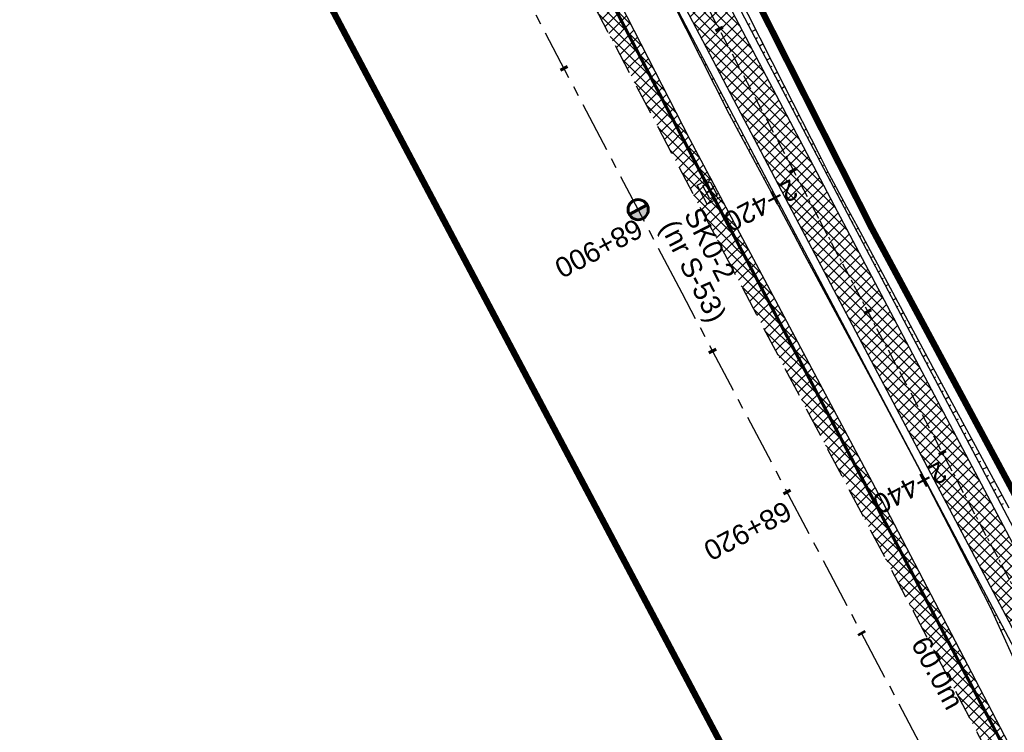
# Model space of a CAD drawing. Header units: metres. Extents: x 7529682 to 7533711, y 5721186 to 5727842.
# Tile 45 of 112: x 7530796 to 7530858, y 5725625 to 5725669. Entities that reach past the tile are written whole.
import ezdxf

# ---------------------------------------------------------------- set-up
doc = ezdxf.new("R2010")
doc.units = ezdxf.units.M
for name, pattern in [('817-dzialki-09-05-04$0$HIDDEN', [0.375, 0.25, -0.125]), ('CENTER', [50.8, 31.75, -6.35, 6.35, -6.35]), ('HIDDEN', [9.525, 6.35, -3.175])]:
    doc.linetypes.add(name, pattern=pattern)
for name, color, linetype in [('C-DROGI-SYTUACJA-ETYKIETY', 7, 'Continuous'), ('D-hatch-pobocza', 131, 'Continuous'), ('D-pobocza', 7, 'Continuous'), ('D-skarpa', 7, 'Continuous'), ('D-skarpa-kreskowanie', 7, 'Continuous')]:
    doc.layers.add(name, color=color, linetype=linetype)
doc.layers.add('D-hatch-ciag-pieszo-rowerowy', color=7, linetype='Continuous', lineweight=13, true_color=0xff9f80)
doc.layers.add('D-LR-etap-III', color=7, linetype='817-dzialki-09-05-04$0$HIDDEN', lineweight=50, true_color=0xff1aff)
for name, color, linetype, lineweight in [('D-krawędzie', 7, 'Continuous', 30), ('D-obrzeża', 7, 'Continuous', 30), ('D-oś', 10, 'CENTER', 30), ('Sieci-T-kanal technologiczny', 4, 'kt kanał technologiczny', 30)]:
    doc.layers.add(name, color=color, linetype=linetype, lineweight=lineweight)
for name, color, linetype, true_color in [('D-opis-KT-dlugosci', 7, 'Continuous', 0xff8000), ('D-opis-KT-studnie', 7, 'Continuous', 0xff8000), ('poprzeczki', 7, 'Continuous', 0x0000c7)]:
    doc.layers.add(name, color=color, linetype=linetype, true_color=true_color)
doc.styles.add('ARIAL', font='arial.ttf', dxfattribs={"height": 1})
doc.styles.get("Standard").update_dxf_attribs({"font": 'arial.ttf'})
doc.linetypes.add('kt kanał technologiczny', pattern='A,1,-0.8,["kt",Standard,S=0.5,R=0,X=-0.7,Y=-0.15],-0.3', length=2.1)
pattern_1 = [(45, (0, 0), (-0.33675960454, 0.33675960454), []), (135, (0, 0), (-0.33675960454, -0.33675960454), [])]

# ---------------------------------------------------------------- blocks, each defined once
blk = doc.blocks.new('kilometraz')
at = {"linetype": 'ByBlock', "lineweight": -2}
blk.add_hatch(color=0, dxfattribs=at).paths.add_polyline_path([(0, -0.28125, 0.41421356), (0.28125, 0, 0.41421356), (0, 0.28125)])
at = {"color": 0, "linetype": 'ByBlock', "lineweight": -2}
blk.add_line((0, 0.28125), (0, -0.28125), dxfattribs=at)
blk.add_circle((0, 0), 0.28125, dxfattribs=at)
blk = doc.blocks.new('AeccTickLine')
at = {"color": 0, "linetype": 'ByBlock', "lineweight": -2}
blk.add_line((0, 1), (0, -1), dxfattribs=at)
blk = doc.blocks.new('SKR2')
at = {"layer": 'Sieci-T-kanal technologiczny', "color": 2, "lineweight": 25}
for points in [[(0.028, -0.188), (0.958, -1.153), (0.282, -1.805), (-0.648, -0.84)], [(-0.038, -0.537), (0.607, -1.206), (0.233, -1.567), (-0.412, -0.898)]]:
    blk.add_lwpolyline(points, close=True, dxfattribs=at)
blk.add_lwpolyline([(-0.09, -1.232), (0.285, -0.872)], dxfattribs=at)

msp = doc.modelspace()

# ---------------------------------------------------------------- hatches: boundary and pattern name
at = {"layer": 'D-hatch-ciag-pieszo-rowerowy'}
h = msp.add_hatch(dxfattribs=at)
h.set_pattern_fill('ANSI37', color=256, scale=0.15, style=0)
h.set_pattern_definition(pattern_1)
edge = h.paths.add_edge_path()
edge.add_line((7530818.124, 5725713.249), (7530816.54, 5725710.847))
edge.add_line((7530816.54, 5725710.847), (7530819.007, 5725705.983))
edge.add_line((7530819.007, 5725705.983), (7530845.281, 5725656.022))
edge.add_line((7530845.281, 5725656.022), (7530865.098, 5725618.485))
edge.add_line((7530865.098, 5725618.485), (7530869.71, 5725609.719))
edge.add_line((7530869.71, 5725609.719), (7530876.809, 5725596.199))
edge.add_arc((7530894.516, 5725605.497), 20, 207.7039, 238.14424)
edge.add_line((7530883.96, 5725588.51), (7530886.535, 5725586.909))
edge.add_arc((7530875.98, 5725569.922), 20, 27.7039, 58.14424, ccw=False)
edge.add_line((7530893.687, 5725579.22), (7530895.076, 5725576.575))
edge.add_line((7530895.076, 5725576.575), (7530899.583, 5725578.804))
edge.add_line((7530899.583, 5725578.804), (7530895.584, 5725580.984))
edge.add_arc((7530877.877, 5725571.686), 20, 27.7039, 58.14424)
edge.add_line((7530888.433, 5725588.674), (7530885.858, 5725590.274))
edge.add_arc((7530896.413, 5725607.262), 20, 207.7039, 238.14424, ccw=False)
edge.add_line((7530878.706, 5725597.964), (7530871.923, 5725610.881))
edge.add_line((7530871.923, 5725610.881), (7530867.31, 5725619.651))
edge.add_line((7530867.31, 5725619.651), (7530847.493, 5725657.187))
edge.add_line((7530847.493, 5725657.187), (7530821.219, 5725707.149))
edge.add_line((7530821.219, 5725707.149), (7530818.124, 5725713.249))
at = {"layer": 'D-hatch-pobocza'}
h = msp.add_hatch(dxfattribs=at)
h.set_pattern_fill('ANSI37', color=256, scale=0.15, style=0)
h.set_pattern_definition(pattern_1)
h.paths.add_polyline_path([(7530850.03, 5725639.55), (7530838.26, 5725661.68), (7530828.61, 5725680.54), (7530814.732, 5725707.81), (7530813.812, 5725705.117), (7530824.739, 5725684.389), (7530840.856, 5725653.693), (7530860.675, 5725616.154), (7530865.283, 5725607.394), (7530878.05, 5725583.08), (7530883.104, 5725573.52), (7530886.053, 5725572.463), (7530871.95, 5725597.92), (7530858.97, 5725622.4)])

# ---------------------------------------------------------------- linework, layer by layer
at = {"layer": 'D-krawędzie', "linetype": 'HIDDEN', "ltscale": 0.3, "flags": 128}
msp.add_lwpolyline([(7530572.01, 5726166.06), (7530599.74, 5726113.52), (7530641.555, 5726032.008), (7530660.961, 5725995.07), (7530689.128, 5725941.54), (7530707.336, 5725907.032), (7530725.256, 5725873.093), (7530743.97, 5725837.654), (7530770.527, 5725787.119), (7530787.864, 5725754.267), (7530809.898, 5725712.542), (7530824.739, 5725684.389), (7530840.856, 5725653.693), (7530860.675, 5725616.154), (7530865.283, 5725607.394), (7530878.05, 5725583.08), (7530918.172, 5725507.178), (7530950.163, 5725446.305), (7530993.419, 5725364.265), (7531022.766, 5725308.719), (7531053.81, 5725249.872), (7531081.166, 5725197.875), (7531103.902, 5725154.541), (7531128.123, 5725108.448), (7531149.3, 5725068.25), (7531167.38, 5725033.767), (7531197.165, 5724976.988), (7531228.151, 5724918.034), (7531253.153, 5724870.491), (7531286.796, 5724806.654), (7531306.74, 5724768.665), (7531335.094, 5724714.652), (7531357.319, 5724672.439), (7531373.645, 5724641.454), (7531392.162, 5724605.999), (7531418.48, 5724555.853), (7531439.727, 5724515.582), (7531476.36, 5724446.19), (7531491.8, 5724416.76), (7531531.9, 5724339.933), (7531557.227, 5724291.659), (7531569.852, 5724267.577), (7531591.376, 5724226.548), (7531610.004, 5724191.103), (7531616.883, 5724177.999), (7531629.985, 5724153.025), (7531641.007, 5724132.022), (7531664.906, 5724087.617), (7531677.644, 5724064.786), (7531683.112, 5724054.988), (7531686.753, 5724048.18), (7531695.448, 5724031.697), (7531703.749, 5724015.917), (7531709.214, 5724005.514), (7531719.389, 5723986.147), (7531726.295, 5723973), (7531732.741, 5723960.736), (7531735.13, 5723956.19)], dxfattribs=at)
at = {"layer": 'D-LR-etap-III', "ltscale": 10, "flags": 128}
msp.add_lwpolyline([(7531750.474, 5723895.103, 0.4, 0.4, 0), (7531750.505, 5723895.13, 0.4, 0.4, 0), (7531682.71, 5724022.92, 0.4, 0.4, 0), (7531619.177, 5724147.204, 0.4, 0.4, 0), (7531592.309, 5724198.489, 0.4, 0.4, 0), (7531553.264, 5724272.919, 0.4, 0.4, 0), (7531504.02, 5724366.79, 0.4, 0.4, 0), (7531482.09, 5724407.62, 0.4, 0.4, 0), (7531412.35, 5724541.183, 0.4, 0.4, 0), (7531388.464, 5724586.93, 0.4, 0.4, 0), (7531345.12, 5724669.94, 0.4, 0.4, 0), (7531127.66, 5725081.67, 0.4, 0.4, 0), (7531059.253, 5725211.041, 0.4, 0.4, 0), (7531008.007, 5725307.954, 0.4, 0.4, 0), (7530964.182, 5725390.836, 0.4, 0.4, 0), (7530914.557, 5725484.684, 0.4, 0.4, 0), (7530865.243, 5725577.494, 0.4, 0.4, 0), (7530840.085, 5725624.059, 0.4, 0.4, 0), (7530802.56, 5725694.925, 0.4, 0.4, 0), (7530755.54, 5725787.51, 0.4, 0.4, 0), (7530708.718, 5725876.303, 0.4, 0.4, 0), (7530695.12, 5725902.09, 0.4, 0.4, 0), (7530642.914, 5726001.078, 0.4, 0.4, 0), (7530634.935, 5726016.147, 0.4, 0.4, 0), (7530610.82, 5726061.93, 0.4, 0.4, 0), (7530610.82, 5726061.93, 0.4, 0.4, 0), (7530607.21, 5726063.51, 0.4, 0.4, 0), (7530597.42, 5726080.68, 0.4, 0.4, 0), (7530591.16, 5726088.44, 0.4, 0.4, 0), (7530581.28, 5726107.21, 0.4, 0.4, 0), (7530571.29, 5726130.56, 0.4, 0.4, 0), (7530549.555, 5726171.527, 0.4, 0.4, 0), (7530531.014, 5726206.474, 0.4, 0.4, 0), (7530516.461, 5726236.017, 0.4, 0.4, 0), (7530500.799, 5726266.141, 0.4, 0.4, 0), (7530491.35, 5726283.94, 0.4, 0.4, 0), (7530482.4, 5726303.41, 0.4, 0.4, 0), (7530482.4, 5726303.41, 0.4, 0.4, 0), (7530450.41, 5726357.28, 0.4, 0.4, 0), (7530397.759, 5726458.5, 0.4, 0.4, 0), (7530334.708, 5726583.665, 0.4, 0.4, 0), (7530303.939, 5726645.168, 0.4, 0.4, 0), (7530300.51, 5726651.778, 0.4, 0.4, 0), (7530289.214, 5726671.967, 0.4, 0.4, 0), (7530281.54, 5726685.57, 0.4, 0.4, 0), (7530261.371, 5726724.163, 0.4, 0.4, 0), (7530254.03, 5726738.21, 0.4, 0.4, 0), (7530197.22, 5726845.06, 0.4, 0.4, 0), (7530194.71, 5726849.15, 0.4, 0.4, 0), (7530195.92, 5726850.75, 0.4, 0.4, 0), (7530170.547, 5726892.961, 0.4, 0.4, 0), (7530143.175, 5726945.066, 0.4, 0.4, 0), (7530105.06, 5727018.32, 0.4, 0.4, 0), (7530100.06, 5727027.16, 0.4, 0.4, 0), (7530062.319, 5727099.625, 0.4, 0.4, 0), (7530015.379, 5727189.42, 0.4, 0.4, 0), (7529983.208, 5727250.207, 0.4, 0.4, 0), (7529953.284, 5727306.747, 0.4, 0.4, 0), (7529900.671, 5727406.159, 0.4, 0.4, 0), (7529890.63, 5727425.131, 0.4, 0.4, 0), (7529875.155, 5727454.426, 0.4, 0.4, 0), (7529857.56, 5727487.787, 0.4, 0.4, 0), (7529835.194, 5727530.193, 0.4, 0.4, 0), (7529811.741, 5727574.662, 0.4, 0.4, 0), (7529792.102, 5727611.923, 0.4, 0.4, 0), (7529768.066, 5727657.47, 0.4, 0.4, 0), (7529755.211, 5727682.131, 0.4, 0.4, 0), (7529753.31, 5727681.13, 0.4, 0.4, 0), (7529739.21, 5727707.77, 0.4, 0.4, 0), (7529735.395, 5727711.252, 0.4, 0.4, 0), (7529725.42, 5727730.2, 0.4, 0.4, 0), (7529723.55, 5727729.88, 0.4, 0.4, 0), (7529695.567, 5727782.932, 0.4, 0.4, 0), (7529717.68, 5727794.024, 0.4, 0.4, 0), (7529736.275, 5727758.647, 0.4, 0.4, 0), (7529736.275, 5727758.647, 0.4, 0.4, 0), (7529744.511, 5727750.406, 0.4, 0.4, 0), (7529744.511, 5727750.406, 0.4, 0.4, 0), (7529750.283, 5727738.55, 0.4, 0.4, 0), (7529777.109, 5727687.569, 0.4, 0.4, 0), (7529796.515, 5727651.33, 0.4, 0.4, 0), (7529814.938, 5727616.793, 0.4, 0.4, 0), (7529839.007, 5727572.304, 0.4, 0.4, 0), (7529860.618, 5727532.509, 0.4, 0.4, 0), (7529882.349, 5727491.504, 0.4, 0.4, 0), (7529904.865, 5727449.096, 0.4, 0.4, 0), (7529920.747, 5727418.885, 0.4, 0.4, 0), (7529946.677, 5727368.547, 0.4, 0.4, 0), (7529972.025, 5727320.573, 0.4, 0.4, 0), (7529987.74, 5727290.153, 0.4, 0.4, 0), (7529996.497, 5727273.662, 0.4, 0.4, 0), (7530017.541, 5727234.203, 0.4, 0.4, 0), (7530033.054, 5727204.864, 0.4, 0.4, 0), (7530051.623, 5727170.223, 0.4, 0.4, 0), (7530069.277, 5727137.016, 0.4, 0.4, 0), (7530089.385, 5727097.534, 0.4, 0.4, 0), (7530109.713, 5727060.747, 0.4, 0.4, 0), (7530136.77, 5727011.64, 0.4, 0.4, 0), (7530162.447, 5726962.744, 0.4, 0.4, 0), (7530187.674, 5726916.992, 0.4, 0.4, 0), (7530207.821, 5726879.335, 0.4, 0.4, 0), (7530230.626, 5726834.519, 0.4, 0.4, 0), (7530262.288, 5726776.618, 0.4, 0.4, 0), (7530277.51, 5726760.213, 0.4, 0.4, 0), (7530286.037, 5726744.107, 0.4, 0.4, 0), (7530288.097, 5726735.884, 0.4, 0.4, 0), (7530290.394, 5726725.047, 0.4, 0.4, 0), (7530296.177, 5726713.583, 0.4, 0.4, 0), (7530302.726, 5726701.182, 0.4, 0.4, 0), (7530325.685, 5726657.466, 0.4, 0.4, 0), (7530343.244, 5726623.649, 0.4, 0.4, 0), (7530360.23, 5726591.747, 0.4, 0.4, 0), (7530383.209, 5726548.059, 0.4, 0.4, 0), (7530406.018, 5726503.606, 0.4, 0.4, 0), (7530427.465, 5726462.62, 0.4, 0.4, 0), (7530447.928, 5726424.388, 0.4, 0.4, 0), (7530471.127, 5726379.921, 0.4, 0.4, 0), (7530490.501, 5726343.033, 0.4, 0.4, 0), (7530509.499, 5726306.733, 0.4, 0.4, 0), (7530529.89, 5726267.244, 0.4, 0.4, 0), (7530543.852, 5726238.99, 0.4, 0.4, 0), (7530554.809, 5726218.944, 0.4, 0.4, 0), (7530559.027, 5726212.223, 0.4, 0.4, 0), (7530563.061, 5726206.41, 0.4, 0.4, 0), (7530566.934, 5726200.464, 0.4, 0.4, 0), (7530569.771, 5726194.902, 0.4, 0.4, 0), (7530571.473, 5726191.282, 0.4, 0.4, 0), (7530572.839, 5726188.025, 0.4, 0.4, 0), (7530575.295, 5726182.035, 0.4, 0.4, 0), (7530579.737, 5726173.306, 0.4, 0.4, 0), (7530583.3, 5726167.41, 0.4, 0.4, 0), (7530593.4, 5726163.33, 0.4, 0.4, 0), (7530598.618, 5726155.264, 0.4, 0.4, 0), (7530608.258, 5726140.497, 0.4, 0.4, 0), (7530603.27, 5726136.83, 0.4, 0.4, 0), (7530606.53, 5726131.84, 0.4, 0.4, 0), (7530604.239, 5726124.217, 0.4, 0.4, 0), (7530605.847, 5726121.63, 0.4, 0.4, 0), (7530608.972, 5726116.164, 0.4, 0.4, 0), (7530618.114, 5726097.791, 0.4, 0.4, 0), (7530651.213, 5726034.96, 0.4, 0.4, 0), (7530670.244, 5725998.611, 0.4, 0.4, 0), (7530698.075, 5725945.953, 0.4, 0.4, 0), (7530716.506, 5725911.305, 0.4, 0.4, 0), (7530735.223, 5725875.667, 0.4, 0.4, 0), (7530752.504, 5725842.155, 0.4, 0.4, 0), (7530778.311, 5725793.501, 0.4, 0.4, 0), (7530797.5, 5725756.382, 0.4, 0.4, 0), (7530812.519, 5725728.289, 0.4, 0.4, 0), (7530820.039, 5725713.16, 0.4, 0.4, 0), (7530822.422, 5725710.194, 0.4, 0.4, 0), (7530833.155, 5725688.801, 0.4, 0.4, 0), (7530849.629, 5725656.159, 0.4, 0.4, 0), (7530867.983, 5725621.964, 0.4, 0.4, 0), (7530872.63, 5725612.888, 0.4, 0.4, 0), (7530880.354, 5725597.595, 0.4, 0.4, 0), (7530883.839, 5725593.389, 0.4, 0.4, 0), (7530891.782, 5725587.763, 0.4, 0.4, 0), (7530895.039, 5725584.281, 0.4, 0.4, 0), (7530897.034, 5725580.941, 0.4, 0.4, 0), (7530900.952, 5725579.946, 0.4, 0.4, 0), (7530904.81, 5725571.977, 0.4, 0.4, 0), (7530903.682, 5725568.566, 0.4, 0.4, 0), (7530908.901, 5725558.845, 0.4, 0.4, 0), (7530910.252, 5725545.672, 0.4, 0.4, 0), (7530912.873, 5725538.646, 0.4, 0.4, 0), (7530945.278, 5725478.464, 0.4, 0.4, 0), (7530959.692, 5725450.246, 0.4, 0.4, 0), (7531002.827, 5725368.192, 0.4, 0.4, 0), (7531044.704, 5725290.314, 0.4, 0.4, 0), (7531064.099, 5725253.213, 0.4, 0.4, 0), (7531083.01, 5725216.678, 0.4, 0.4, 0), (7531113.013, 5725158.466, 0.4, 0.4, 0), (7531137.364, 5725113.071, 0.4, 0.4, 0), (7531150.831, 5725086.712, 0.4, 0.4, 0), (7531159.746, 5725076.641, 0.4, 0.4, 0), (7531166.31, 5725074.58, 0.4, 0.4, 0), (7531172.29, 5725062.58, 0.4, 0.4, 0), (7531170.59, 5725055.606, 0.4, 0.4, 0), (7531173.733, 5725044.081, 0.4, 0.4, 0), (7531215.342, 5724964.86, 0.4, 0.4, 0), (7531238.054, 5724921.685, 0.4, 0.4, 0), (7531262.39, 5724875.283, 0.4, 0.4, 0), (7531295.587, 5724811.266, 0.4, 0.4, 0), (7531348.488, 5724712.363, 0.4, 0.4, 0), (7531363.741, 5724682.684, 0.4, 0.4, 0), (7531366.987, 5724675.865, 0.4, 0.4, 0), (7531382.541, 5724646.111, 0.4, 0.4, 0), (7531401.299, 5724610.875, 0.4, 0.4, 0), (7531428.965, 5724558.862, 0.4, 0.4, 0), (7531449.111, 5724520.398, 0.4, 0.4, 0), (7531477.293, 5724465.831, 0.4, 0.4, 0), (7531500.996, 5724421.113, 0.4, 0.4, 0), (7531512.122, 5724400.549, 0.4, 0.4, 0), (7531513.782, 5724396.757, 0.4, 0.4, 0), (7531526.32, 5724379.39, 0.4, 0.4, 0), (7531566.784, 5724302.736, 0.4, 0.4, 0), (7531612.277, 5724225.61, 0.4, 0.4, 0), (7531620.493, 5724210.548, 0.4, 0.4, 0), (7531631.578, 5724196.258, 0.4, 0.4, 0), (7531653.484, 5724152.434, 0.4, 0.4, 0), (7531661.151, 5724128.494, 0.4, 0.4, 0), (7531673.881, 5724101.186, 0.4, 0.4, 0), (7531684.691, 5724081.184, 0.4, 0.4, 0), (7531699.212, 5724051.17, 0.4, 0.4, 0), (7531704.034, 5724040.584, 0.4, 0.4, 0), (7531704.034, 5724040.584, 0.4, 0.4, 0), (7531703.913, 5724037.17, 0.4, 0.4, 0), (7531736.42, 5723969.232, 0.4, 0.4, 0), (7531738.285, 5723967.699, 0.4, 0.4, 0), (7531742.181, 5723962.346, 0.4, 0.4, 0), (7531744.286, 5723958.616, 0.4, 0.4, 0), (7531755.393, 5723944.193, 0.4, 0.4, 0), (7531758.69, 5723936.76, 0.4, 0.4, 0), (7531780.08, 5723929.25, 0.4, 0.4, 0), (7531792.612, 5723906.338, 0.4, 0.4, 0), (7531792.612, 5723906.338, 0.4, 0.4, 0), (7531756.962, 5723883.055, 0.4, 0.4, 0), (7531750.46, 5723895.13, 0.4, 0.4, 0), (7531750.46, 5723895.13, 0, 0, 0)], format="xyseb", dxfattribs=at)
at = {"layer": 'D-obrzeża'}
for points in [[(7530899.583, 5725578.804), (7530896.833, 5725580.303, -0.131848), (7530894.957, 5725582.092, 0.117448), (7530888.433, 5725588.674), (7530885.858, 5725590.274, -0.133608), (7530878.706, 5725597.964), (7530871.923, 5725610.881), (7530867.31, 5725619.651), (7530847.493, 5725657.187), (7530831.376, 5725687.881), (7530821.219, 5725707.149)], [(7530819.007, 5725705.983), (7530829.164, 5725686.717), (7530845.281, 5725656.022), (7530865.098, 5725618.485), (7530869.71, 5725609.719), (7530876.809, 5725596.199, 0.133608), (7530883.96, 5725588.51), (7530886.535, 5725586.909, -0.133608), (7530893.687, 5725579.22), (7530895.076, 5725576.576)]]:
    msp.add_lwpolyline(points, format="xyb", dxfattribs=at)
at = {"layer": 'D-oś', "ltscale": 0.1}
msp.add_lwpolyline([(7530915.075, 5725505.546), (7530874.954, 5725581.449), (7530862.185, 5725605.765), (7530857.579, 5725614.523), (7530837.759, 5725652.063), (7530821.642, 5725682.76), (7530806.803, 5725710.907), (7530784.769, 5725752.633), (7530767.43, 5725785.489), (7530740.873, 5725836.023), (7530722.161, 5725871.458), (7530704.24, 5725905.399), (7530686.032, 5725939.909), (7530657.862, 5725993.442), (7530638.453, 5726030.387), (7530594.845, 5726110.895), (7530594.845, 5726110.895), (7530594.845, 5726110.895), (7530540.21, 5726214.45)], dxfattribs=at)
at = {"layer": 'D-oś', "ltscale": 0.03}
msp.add_lwpolyline([(7530731.225, 5725876.244), (7530749.941, 5725840.801), (7530776.607, 5725790.321), (7530793.835, 5725757.415), (7530804.978, 5725736.313, -0.004099), (7530807.239, 5725731.945), (7530820.113, 5725706.566), (7530830.27, 5725687.299), (7530846.387, 5725656.605), (7530866.204, 5725619.068), (7530877.76, 5725597.076, 0.133536), (7530884.909, 5725589.392), (7530887.484, 5725587.792, -0.133608), (7530894.636, 5725580.102), (7530904.4, 5725561.506, -0.112773)], format="xyb", dxfattribs=at)
at = {"layer": 'D-pobocza'}
msp.add_lwpolyline([(7530886.053, 5725572.463), (7530871.95, 5725597.92), (7530858.97, 5725622.4), (7530850.03, 5725639.55), (7530838.26, 5725661.68), (7530828.61, 5725680.54), (7530814.732, 5725707.81)], dxfattribs=at)
for points in [[(7530896.348, 5725580.605), (7530896.027, 5725581.217, 0.133608), (7530888.697, 5725589.099), (7530886.121, 5725590.699, -0.133608), (7530879.149, 5725598.196), (7530872.366, 5725611.113), (7530867.752, 5725619.884), (7530847.935, 5725657.42), (7530831.819, 5725688.114), (7530821.661, 5725707.382)], [(7530818.565, 5725705.75), (7530828.721, 5725686.485), (7530844.838, 5725655.79), (7530864.656, 5725618.252), (7530869.267, 5725609.486), (7530876.366, 5725595.967, 0.133608), (7530883.697, 5725588.085), (7530886.272, 5725586.485, -0.133608), (7530893.244, 5725578.988), (7530894.624, 5725576.36)]]:
    msp.add_lwpolyline(points, format="xyb", dxfattribs=at)
at = {"layer": 'D-skarpa', "linetype": 'Continuous'}
for points in [[(7530818.543, 5725713.872), (7530818.586, 5725713.773), (7530821.785, 5725709.789), (7530822.715, 5725707.886), (7530823.158, 5725707.015), (7530824.009, 5725705.362), (7530824.591, 5725704.253), (7530825.5, 5725702.456), (7530832.484, 5725688.466), (7530832.976, 5725687.475), (7530835.14, 5725682.964), (7530837.387, 5725678.497), (7530839.632, 5725674.029), (7530841.881, 5725669.562), (7530844.14, 5725665.101), (7530846.4, 5725660.64), (7530846.934, 5725659.595), (7530848.064, 5725657.486), (7530848.742, 5725656.227), (7530851.098, 5725651.817), (7530853.462, 5725647.411), (7530855.854, 5725643.02), (7530858.221, 5725638.615)], [(7530815.802, 5725709.795), (7530816.727, 5725707.223), (7530817.693, 5725705.574), (7530817.79, 5725705.388), (7530818.301, 5725704.454), (7530819.185, 5725702.819), (7530819.772, 5725701.713), (7530820.698, 5725699.925), (7530821.499, 5725698.386), (7530827.969, 5725686.086), (7530828.487, 5725685.118), (7530831.428, 5725681.015), (7530833.819, 5725676.624), (7530836.202, 5725672.227), (7530840.705, 5725663.297), (7530843.07, 5725658.892), (7530843.63, 5725657.861), (7530844.755, 5725655.748), (7530845.434, 5725654.481), (7530850.155, 5725645.665), (7530852.508, 5725641.253), (7530854.798, 5725636.808), (7530857.074, 5725632.356), (7530859.152, 5725627.799)]]:
    msp.add_lwpolyline(points, dxfattribs=at)
at = {"layer": 'D-skarpa-kreskowanie', "linetype": 'Continuous'}
for p, q in [((7530837.81, 5725669.037, 107.511), (7530837.867, 5725669.067, 107.469)), ((7530838.036, 5725668.591, 107.52), (7530838.067, 5725668.607, 107.496)), ((7530841.904, 5725668.907, 107.613), (7530842.026, 5725668.971, 107.521)), ((7530842.136, 5725668.464, 107.616), (7530842.374, 5725668.589, 107.437)), ((7530838.261, 5725668.144, 107.529), (7530838.332, 5725668.181, 107.476)), ((7530842.369, 5725668.022, 107.619), (7530842.484, 5725668.082, 107.532)), ((7530838.486, 5725667.698, 107.538), (7530838.525, 5725667.718, 107.509)), ((7530838.711, 5725667.251, 107.547), (7530838.796, 5725667.296, 107.483)), ((7530842.601, 5725667.579, 107.623), (7530842.826, 5725667.697, 107.454)), ((7530842.834, 5725667.136, 107.626), (7530842.943, 5725667.193, 107.544)), ((7530838.936, 5725666.805, 107.556), (7530838.983, 5725666.829, 107.521)), ((7530843.066, 5725666.694, 107.629), (7530843.277, 5725666.805, 107.47)), ((7530839.162, 5725666.358, 107.564), (7530839.261, 5725666.411, 107.489)), ((7530843.298, 5725666.251, 107.633), (7530843.401, 5725666.305, 107.556)), ((7530839.387, 5725665.912, 107.573), (7530839.44, 5725665.94, 107.533)), ((7530839.612, 5725665.465, 107.582), (7530839.726, 5725665.525, 107.496)), ((7530843.531, 5725665.808, 107.636), (7530843.729, 5725665.912, 107.487)), ((7530843.763, 5725665.365, 107.639), (7530843.859, 5725665.416, 107.567)), ((7530839.837, 5725665.019, 107.591), (7530839.898, 5725665.051, 107.545)), ((7530843.996, 5725664.923, 107.643), (7530844.181, 5725665.02, 107.503)), ((7530840.062, 5725664.572, 107.6), (7530840.191, 5725664.64, 107.503)), ((7530840.287, 5725664.126, 107.609), (7530840.355, 5725664.162, 107.557)), ((7530844.228, 5725664.48, 107.646), (7530844.318, 5725664.527, 107.579)), ((7530844.461, 5725664.037, 107.65), (7530844.633, 5725664.128, 107.52)), ((7530840.513, 5725663.679, 107.617), (7530840.656, 5725663.755, 107.509)), ((7530844.693, 5725663.595, 107.653), (7530844.776, 5725663.638, 107.59)), ((7530840.739, 5725663.234, 107.625), (7530840.814, 5725663.273, 107.569)), ((7530840.976, 5725662.793, 107.625), (7530841.121, 5725662.869, 107.516)), ((7530844.925, 5725663.152, 107.656), (7530845.085, 5725663.236, 107.536)), ((7530841.212, 5725662.353, 107.626), (7530841.283, 5725662.39, 107.572)), ((7530845.158, 5725662.709, 107.66), (7530845.234, 5725662.75, 107.602)), ((7530845.39, 5725662.267, 107.663), (7530845.537, 5725662.344, 107.553)), ((7530841.449, 5725661.912, 107.626), (7530841.586, 5725661.984, 107.523)), ((7530845.623, 5725661.824, 107.666), (7530845.693, 5725661.861, 107.614)), ((7530841.685, 5725661.471, 107.626), (7530841.752, 5725661.506, 107.576)), ((7530841.922, 5725661.031, 107.626), (7530842.051, 5725661.098, 107.53)), ((7530845.855, 5725661.381, 107.67), (7530845.989, 5725661.451, 107.569)), ((7530842.158, 5725660.59, 107.627), (7530842.221, 5725660.623, 107.58)), ((7530846.088, 5725660.939, 107.673), (7530846.151, 5725660.972, 107.625)), ((7530846.32, 5725660.496, 107.676), (7530846.441, 5725660.559, 107.585)), ((7530842.395, 5725660.15, 107.627), (7530842.515, 5725660.213, 107.536)), ((7530846.553, 5725660.053, 107.68), (7530846.611, 5725660.084, 107.636)), ((7530842.631, 5725659.709, 107.627), (7530842.69, 5725659.74, 107.583)), ((7530842.868, 5725659.269, 107.628), (7530842.98, 5725659.328, 107.543)), ((7530846.785, 5725659.611, 107.683), (7530846.896, 5725659.669, 107.6)), ((7530847.017, 5725659.168, 107.684), (7530847.074, 5725659.198, 107.642)), ((7530843.105, 5725658.828, 107.628), (7530843.159, 5725658.857, 107.587)), ((7530847.25, 5725658.725, 107.685), (7530847.367, 5725658.787, 107.597)), ((7530843.343, 5725658.389, 107.626), (7530843.445, 5725658.442, 107.55)), ((7530843.582, 5725657.949, 107.625), (7530843.63, 5725657.975, 107.589)), ((7530847.482, 5725658.282, 107.686), (7530847.543, 5725658.314, 107.64)), ((7530843.818, 5725657.508, 107.624), (7530843.91, 5725657.557, 107.554)), ((7530847.715, 5725657.84, 107.687), (7530847.839, 5725657.905, 107.593)), ((7530847.947, 5725657.397, 107.687), (7530848.011, 5725657.431, 107.639)), ((7530844.053, 5725657.067, 107.623), (7530844.098, 5725657.091, 107.589)), ((7530848.181, 5725656.955, 107.688), (7530848.313, 5725657.025, 107.589)), ((7530844.288, 5725656.626, 107.621), (7530844.375, 5725656.672, 107.556)), ((7530844.523, 5725656.184, 107.62), (7530844.565, 5725656.207, 107.588)), ((7530848.414, 5725656.513, 107.689), (7530848.482, 5725656.549, 107.638)), ((7530848.648, 5725656.071, 107.689), (7530848.787, 5725656.144, 107.585)), ((7530844.758, 5725655.743, 107.619), (7530844.84, 5725655.786, 107.557)), ((7530848.881, 5725655.628, 107.69), (7530848.952, 5725655.666, 107.637)), ((7530844.994, 5725655.302, 107.618), (7530845.034, 5725655.323, 107.588)), ((7530845.23, 5725654.861, 107.617), (7530845.307, 5725654.902, 107.559)), ((7530849.114, 5725655.186, 107.691), (7530849.258, 5725655.262, 107.583)), ((7530845.466, 5725654.421, 107.615), (7530845.503, 5725654.44, 107.587)), ((7530849.348, 5725654.744, 107.692), (7530849.421, 5725654.783, 107.637)), ((7530849.581, 5725654.302, 107.692), (7530849.729, 5725654.38, 107.581)), ((7530845.702, 5725653.98, 107.614), (7530845.774, 5725654.018, 107.56)), ((7530849.815, 5725653.86, 107.693), (7530849.89, 5725653.899, 107.637)), ((7530845.938, 5725653.539, 107.613), (7530845.973, 5725653.557, 107.587)), ((7530846.174, 5725653.098, 107.612), (7530846.241, 5725653.133, 107.562)), ((7530850.048, 5725653.418, 107.694), (7530850.2, 5725653.498, 107.579)), ((7530850.282, 5725652.976, 107.695), (7530850.359, 5725653.016, 107.637)), ((7530846.41, 5725652.658, 107.61), (7530846.442, 5725652.674, 107.586)), ((7530850.515, 5725652.533, 107.695), (7530850.672, 5725652.616, 107.577)), ((7530846.646, 5725652.217, 107.609), (7530846.707, 5725652.249, 107.563)), ((7530846.882, 5725651.776, 107.608), (7530846.912, 5725651.791, 107.586)), ((7530850.749, 5725652.091, 107.696), (7530850.828, 5725652.133, 107.636)), ((7530847.119, 5725651.335, 107.607), (7530847.174, 5725651.365, 107.565)), ((7530850.982, 5725651.649, 107.697), (7530851.143, 5725651.734, 107.576)), ((7530851.215, 5725651.207, 107.698), (7530851.297, 5725651.25, 107.636)), ((7530847.355, 5725650.894, 107.605), (7530847.381, 5725650.908, 107.585)), ((7530851.449, 5725650.765, 107.698), (7530851.616, 5725650.853, 107.573)), ((7530847.591, 5725650.454, 107.604), (7530847.641, 5725650.48, 107.566)), ((7530847.827, 5725650.013, 107.603), (7530847.851, 5725650.025, 107.585)), ((7530851.682, 5725650.323, 107.699), (7530851.767, 5725650.367, 107.635)), ((7530851.916, 5725649.88, 107.7), (7530852.088, 5725649.972, 107.57)), ((7530848.063, 5725649.572, 107.602), (7530848.108, 5725649.596, 107.568)), ((7530852.149, 5725649.438, 107.701), (7530852.237, 5725649.485, 107.634)), ((7530848.299, 5725649.131, 107.6), (7530848.32, 5725649.143, 107.584)), ((7530848.535, 5725648.691, 107.599), (7530848.575, 5725648.712, 107.569)), ((7530852.383, 5725648.996, 107.701), (7530852.561, 5725649.09, 107.567)), ((7530848.771, 5725648.25, 107.598), (7530848.79, 5725648.26, 107.584)), ((7530852.616, 5725648.554, 107.702), (7530852.707, 5725648.602, 107.634)), ((7530852.849, 5725648.112, 107.703), (7530853.034, 5725648.209, 107.564)), ((7530849.007, 5725647.809, 107.597), (7530849.042, 5725647.827, 107.571)), ((7530853.083, 5725647.67, 107.704), (7530853.177, 5725647.719, 107.633)), ((7530849.243, 5725647.368, 107.596), (7530849.259, 5725647.377, 107.583)), ((7530849.479, 5725646.927, 107.594), (7530849.509, 5725646.943, 107.572)), ((7530853.316, 5725647.227, 107.704), (7530853.507, 5725647.328, 107.56)), ((7530853.55, 5725646.785, 107.705), (7530853.648, 5725646.837, 107.631)), ((7530849.715, 5725646.487, 107.593), (7530849.729, 5725646.494, 107.583)), ((7530853.783, 5725646.343, 107.706), (7530853.986, 5725646.45, 107.553)), ((7530849.951, 5725646.046, 107.592), (7530849.976, 5725646.059, 107.574)), ((7530850.187, 5725645.605, 107.591), (7530850.198, 5725645.611, 107.582)), ((7530854.017, 5725645.901, 107.707), (7530854.121, 5725645.956, 107.628)), ((7530850.423, 5725645.164, 107.589), (7530850.442, 5725645.174, 107.575)), ((7530854.25, 5725645.459, 107.707), (7530854.464, 5725645.572, 107.546)), ((7530854.484, 5725645.017, 107.708), (7530854.593, 5725645.075, 107.625)), ((7530850.658, 5725644.723, 107.588), (7530850.667, 5725644.727, 107.582)), ((7530854.717, 5725644.574, 107.709), (7530854.942, 5725644.693, 107.539)), ((7530850.893, 5725644.281, 107.587), (7530850.909, 5725644.29, 107.577)), ((7530851.128, 5725643.84, 107.586), (7530851.136, 5725643.844, 107.582)), ((7530854.95, 5725644.132, 107.71), (7530855.066, 5725644.193, 107.622)), ((7530855.184, 5725643.69, 107.71), (7530855.421, 5725643.815, 107.532)), ((7530851.364, 5725643.399, 107.585), (7530851.376, 5725643.406, 107.578)), ((7530855.417, 5725643.248, 107.711), (7530855.539, 5725643.312, 107.62)), ((7530851.599, 5725642.958, 107.583), (7530851.604, 5725642.961, 107.581)), ((7530851.834, 5725642.517, 107.582), (7530851.843, 5725642.521, 107.579)), ((7530855.651, 5725642.806, 107.712), (7530855.899, 5725642.937, 107.525)), ((7530852.069, 5725642.075, 107.581), (7530852.073, 5725642.077, 107.581)), ((7530855.884, 5725642.364, 107.712), (7530856.01, 5725642.43, 107.618)), ((7530856.118, 5725641.922, 107.713), (7530856.372, 5725642.056, 107.522)), ((7530852.31, 5725641.637, 107.581), (7530852.305, 5725641.634, 107.58)), ((7530856.351, 5725641.479, 107.714), (7530856.48, 5725641.547, 107.617)), ((7530852.543, 5725641.195, 107.582), (7530852.541, 5725641.194, 107.58)), ((7530852.777, 5725640.753, 107.582), (7530852.768, 5725640.748, 107.576)), ((7530856.585, 5725641.037, 107.715), (7530856.845, 5725641.175, 107.518)), ((7530853.01, 5725640.311, 107.583), (7530853.004, 5725640.307, 107.578)), ((7530856.818, 5725640.595, 107.715), (7530856.95, 5725640.665, 107.616)), ((7530857.051, 5725640.153, 107.716), (7530857.319, 5725640.294, 107.515)), ((7530853.244, 5725639.868, 107.584), (7530853.226, 5725639.859, 107.571)), ((7530857.285, 5725639.711, 107.717), (7530857.42, 5725639.782, 107.615)), ((7530853.477, 5725639.426, 107.585), (7530853.466, 5725639.421, 107.576)), ((7530853.711, 5725638.984, 107.585), (7530853.684, 5725638.97, 107.566)), ((7530857.518, 5725639.269, 107.718), (7530857.792, 5725639.413, 107.511)), ((7530857.752, 5725638.826, 107.718), (7530857.89, 5725638.9, 107.614)), ((7530853.944, 5725638.542, 107.586), (7530853.929, 5725638.534, 107.575)), ((7530854.178, 5725638.1, 107.587), (7530854.143, 5725638.081, 107.561)), ((7530854.411, 5725637.658, 107.588), (7530854.391, 5725637.647, 107.573)), ((7530854.644, 5725637.215, 107.588), (7530854.601, 5725637.192, 107.555)), ((7530854.878, 5725636.773, 107.589), (7530854.854, 5725636.761, 107.571)), ((7530855.111, 5725636.331, 107.59), (7530855.057, 5725636.303, 107.549)), ((7530855.345, 5725635.889, 107.591), (7530855.315, 5725635.873, 107.568)), ((7530855.578, 5725635.447, 107.591), (7530855.512, 5725635.412, 107.542)), ((7530855.812, 5725635.005, 107.592), (7530855.776, 5725634.986, 107.565)), ((7530856.045, 5725634.563, 107.593), (7530855.967, 5725634.522, 107.534)), ((7530856.278, 5725634.12, 107.594), (7530856.237, 5725634.098, 107.562)), ((7530856.512, 5725633.678, 107.594), (7530856.423, 5725633.631, 107.527)), ((7530856.745, 5725633.236, 107.595), (7530856.698, 5725633.211, 107.559)), ((7530856.979, 5725632.794, 107.596), (7530856.878, 5725632.741, 107.52)), ((7530857.212, 5725632.352, 107.597), (7530857.158, 5725632.323, 107.555)), ((7530857.446, 5725631.91, 107.597), (7530857.311, 5725631.838, 107.495)), ((7530857.679, 5725631.467, 107.598), (7530857.599, 5725631.425, 107.537)), ((7530857.913, 5725631.025, 107.599), (7530857.726, 5725630.927, 107.458))]:
    msp.add_line(p, q, dxfattribs=at)
at = {"layer": 'Sieci-T-kanal technologiczny', "ltscale": 2}
msp.add_lwpolyline([(7530883.752, 5725574.779, 0.2, 0.2, 0), (7530867.104, 5725606.236, 0.2, 0.2, 0), (7530839.505, 5725658.509, 0.2, 0.2, 0), (7530812.254, 5725710.728, 0.2, 0.2, 0), (7530784.737, 5725762.919, 0.2, 0.2, 0), (7530757.147, 5725815.071, 0.2, 0.2, 0), (7530729.725, 5725867.311, 0.2, 0.2, 0), (7530702.099, 5725919.444, 0.2, 0.2, 0), (7530674.647, 5725971.669, 0.2, 0.2, 0), (7530647.207, 5726023.975, 0.2, 0.2, 0), (7530619.886, 5726076.201, 0.2, 0.2, 0), (7530598.022, 5726118.778, 0.2, 0.2, 0), (7530598.242, 5726131.102, 0.2, 0.2, 0)], format="xyseb", dxfattribs=at)

# ---------------------------------------------------------------- block references
at = {"layer": 'C-DROGI-SYTUACJA-ETYKIETY', "color": 7, "linetype": 'Continuous', "lineweight": 60, "xscale": 0.25, "yscale": 0.25, "zscale": 0.25}
for p, rotation in [((7530830.357, 5725666.16), 297.7019923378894), ((7530839.663, 5725648.457), 297.8321633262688), ((7530844.332, 5725639.613), 297.8321633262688), ((7530849.001, 5725630.77), 297.8321633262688)]:
    msp.add_blockref('AeccTickLine', p, dxfattribs=dict(at, rotation=rotation))
at = {"layer": 'C-DROGI-SYTUACJA-ETYKIETY', "color": 10, "linetype": 'Continuous', "lineweight": 60, "xscale": 2.249999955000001, "yscale": 2.249999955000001, "zscale": 2.249999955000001, "rotation": 297.7019923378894}
msp.add_blockref('kilometraz', (7530835.006, 5725657.306), dxfattribs=at)
at = {"layer": 'poprzeczki', "color": 7, "linetype": 'Continuous', "lineweight": 60, "xscale": 0.25, "yscale": 0.25, "zscale": 0.25}
for p, rotation in [((7530840.08, 5725668.616), 297.7019923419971), ((7530844.729, 5725659.762), 297.7019923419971), ((7530849.39, 5725650.915), 297.8321633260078), ((7530854.059, 5725642.072), 297.8321633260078)]:
    msp.add_blockref('AeccTickLine', p, dxfattribs=dict(at, rotation=rotation))
at = {"layer": 'Sieci-T-kanal technologiczny', "rotation": 163.7281158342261}
msp.add_blockref('SKR2', (7530839.304, 5725657.471), dxfattribs=at)

# ---------------------------------------------------------------- texts
at = {"layer": 'C-DROGI-SYTUACJA-ETYKIETY', "color": 7}
for s, rotation, p in [('2+420', 207.70199, (7530844.571, 5725659.256)), ('68+900', 207.70199, (7530834.848, 5725656.8)), ('2+440', 207.83216, (7530853.903, 5725641.566)), ('68+920', 207.83216, (7530844.175, 5725639.107))]:
    msp.add_text(s, height=1.25, rotation=rotation, dxfattribs=at).set_placement(p)
at = {"layer": 'D-opis-KT-dlugosci', "style": 'ARIAL'}
msp.add_text('60.0m', height=1.25, rotation=298.33464, dxfattribs=at).set_placement((7530852.062, 5725630.115))
at = {"layer": 'D-opis-KT-studnie', "insert": (7530838.954, 5725657.583, 10.12), "char_height": 1.25, "attachment_point": 1, "rotation": 297, "line_spacing_factor": 0.8, "style": 'ARIAL'}
msp.add_mtext_dynamic_manual_height_columns('SK0-2\\P(nr S-53)', width=11.25549, gutter_width=6, heights=[0], dxfattribs=at)

doc.saveas('drawing.dxf')
